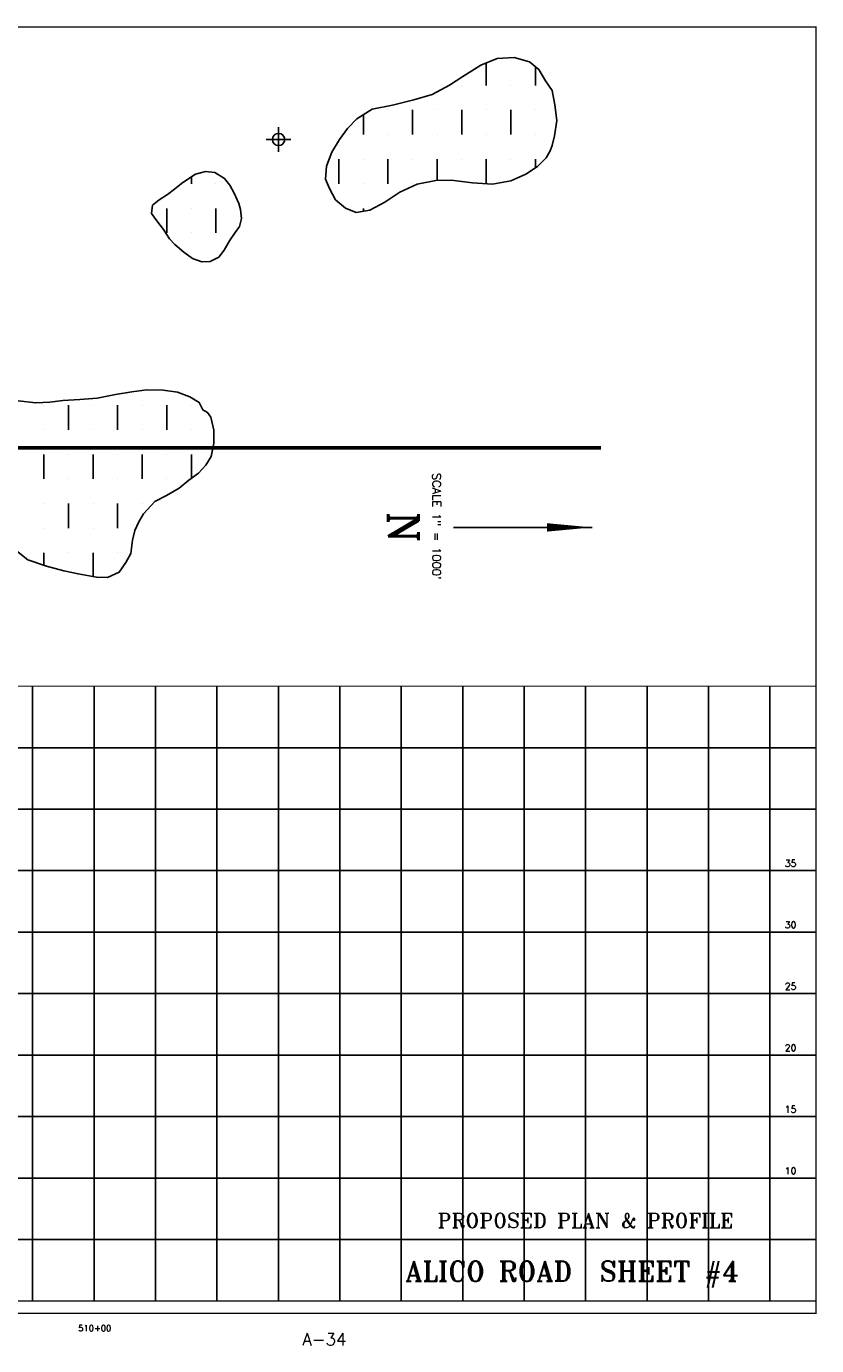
# Model space of a CAD drawing. Extents: x 252033 to 268820, y 783911 to 794638.
# Tile 5 of 5: x 262390 to 268820, y 783911 to 794638. Entities that reach past the tile are written whole.
import ezdxf
from ezdxf.enums import TextEntityAlignment as Align

# ---------------------------------------------------------------- set-up
doc = ezdxf.new("R2010")
doc.units = 0
doc.header["$LTSCALE"] = 800
doc.header["$PDMODE"] = 34
doc.header["$PDSIZE"] = 100
for name, color, linetype in [('BORDER', 1, 'CONTINUOUS'), ('GRID', 2, 'CONTINUOUS'), ('HATCH', 3, 'CONTINUOUS'), ('SEC', 2, 'CONTINUOUS'), ('TEXT', 7, 'CONTINUOUS'), ('WL-PRESERVE', 14, 'CONTINUOUS'), ('WSHEDS', 11, 'CONTINUOUS')]:
    doc.layers.add(name, color=color, linetype=linetype)
doc.styles.get("Standard").update_dxf_attribs({"font": 'ROMANT'})

msp = doc.modelspace()

# ---------------------------------------------------------------- linework, layer by layer
at = {"layer": 'BORDER', "color": 0, "const_width": 10}
msp.add_lwpolyline([(252065, 784173), (268815, 784173), (268815, 794633), (252065, 794633)], close=True, dxfattribs=at)
for points in [[(252065, 789273), (268815, 789273)], [(252065, 784273), (268815, 784273)]]:
    msp.add_lwpolyline(points, dxfattribs=at)
at = {"layer": 'GRID', "color": 0}
for points in [[(262440, 784273), (262440, 789273)], [(262940, 784273), (262940, 789273)], [(263440, 784273), (263440, 789273)], [(263940, 784273), (263940, 789273)], [(264440, 784273), (264440, 789273)], [(264940, 784273), (264940, 789273)], [(265440, 784273), (265440, 789273)], [(265940, 784273), (265940, 789273)], [(266440, 784273), (266440, 789273)], [(266940, 784273), (266940, 789273)], [(267440, 784273), (267440, 789273)], [(267940, 784273), (267940, 789273)], [(268440, 784273), (268440, 789273)], [(252065, 788773), (268815, 788773)], [(252065, 788273), (268815, 788273)], [(252065, 787773), (268815, 787773)], [(252065, 787273), (268815, 787273)], [(252065, 786773), (268815, 786773)], [(252065, 786273), (268815, 786273)], [(252065, 785773), (268815, 785773)], [(252065, 785273), (268815, 785273)], [(252065, 784773), (268815, 784773)]]:
    msp.add_lwpolyline(points, dxfattribs=at)
at = {"layer": 'HATCH', "color": 0}
for p, q in [((266132, 794341), (266132, 794158)), ((266332, 794358), (266332, 794358)), ((266532, 794308), (266532, 794158)), ((265932, 794158), (265932, 794158)), ((266332, 794158), (266332, 794158)), ((265132, 793919), (265132, 793758)), ((265332, 793958), (265332, 793958)), ((265532, 793958), (265532, 793758)), ((265732, 793958), (265732, 793958)), ((265932, 793958), (265932, 793758)), ((266132, 793958), (266132, 793958)), ((266332, 793958), (266332, 793758)), ((266532, 793958), (266532, 793958)), ((265332, 793758), (265332, 793758)), ((265732, 793758), (265732, 793758)), ((266132, 793758), (266132, 793758)), ((266532, 793758), (266532, 793758)), ((264932, 793558), (264932, 793358)), ((265132, 793558), (265132, 793558)), ((265332, 793558), (265332, 793358)), ((265532, 793558), (265532, 793558)), ((265732, 793558), (265732, 793386)), ((265932, 793558), (265932, 793558)), ((266132, 793558), (266132, 793358)), ((266332, 793558), (266332, 793558)), ((266532, 793558), (266532, 793488)), ((263732, 793414), (263732, 793358)), ((263932, 793358), (263932, 793358)), ((265132, 793358), (265132, 793358)), ((265532, 793358), (265532, 793358)), ((263532, 793158), (263532, 792958)), ((263732, 793158), (263732, 793158)), ((263932, 793158), (263932, 792958)), ((265132, 793158), (265132, 793134)), ((263732, 792958), (263732, 792958)), ((263932, 792758), (263932, 792758)), ((262532, 791558), (262532, 791558)), ((262732, 791558), (262732, 791358)), ((262932, 791558), (262932, 791558)), ((263132, 791558), (263132, 791358)), ((263332, 791558), (263332, 791558)), ((263532, 791558), (263532, 791358)), ((263732, 791558), (263732, 791558)), ((262532, 791358), (262532, 791358)), ((262932, 791358), (262932, 791358)), ((263332, 791358), (263332, 791358)), ((263732, 791358), (263732, 791358)), ((262532, 791158), (262532, 790958)), ((262732, 791158), (262732, 791158)), ((262932, 791158), (262932, 790958)), ((263132, 791158), (263132, 791158)), ((263332, 791158), (263332, 790958)), ((263532, 791158), (263532, 791158)), ((263732, 791158), (263732, 790963)), ((262732, 790958), (262732, 790958)), ((263132, 790958), (263132, 790958)), ((263532, 790958), (263532, 790958)), ((262532, 790758), (262532, 790758)), ((262732, 790758), (262732, 790558)), ((262932, 790758), (262932, 790758)), ((263132, 790758), (263132, 790558)), ((263332, 790758), (263332, 790758)), ((262532, 790558), (262532, 790558)), ((262932, 790558), (262932, 790558)), ((262532, 790358), (262532, 790256)), ((262732, 790358), (262732, 790358)), ((262932, 790358), (262932, 790165)), ((263132, 790358), (263132, 790358))]:
    msp.add_line(p, q, dxfattribs=at)
at = {"layer": 'SEC', "color": 0}
msp.add_point((264442, 793718), dxfattribs=at)
at = {"layer": 'TEXT', "color": 0}
msp.add_line((266992, 790564, -102), (265865, 790564, -102), dxfattribs=at)
msp.add_lwpolyline([(266992, 790564, 0, 68.6, 0), (266625, 790564, 68.6, 68.6, 0)], format="xyseb", dxfattribs=at)
at = {"layer": 'WL-PRESERVE', "color": 0}
for points in [[(266667, 793670), (266686, 793747), (266705, 793873), (266689, 794000), (266667, 794117), (266613, 794196), (266558, 794286), (266483, 794350), (266358, 794386), (266221, 794378), (266087, 794322), (265942, 794230), (265832, 794159), (265692, 794085), (265541, 794041), (265369, 793998), (265204, 793964), (265079, 793886), (265002, 793808), (264937, 793718), (264875, 793615), (264833, 793502), (264823, 793395), (264857, 793321), (264905, 793228), (264986, 793159), (265072, 793124), (265185, 793143), (265306, 793208), (265427, 793291), (265570, 793355), (265722, 793386), (265847, 793387), (266020, 793367), (266181, 793354), (266331, 793382), (266453, 793436), (266548, 793498), (266620, 793570), (266652, 793627)], [(264104, 793227), (264081, 793283), (264046, 793348), (264003, 793402), (263922, 793450), (263846, 793457), (263765, 793437), (263703, 793395), (263652, 793359), (263596, 793315), (263539, 793270), (263471, 793227), (263417, 793184), (263408, 793116), (263452, 793056), (263506, 792987), (263553, 792911), (263597, 792863), (263672, 792801), (263742, 792751), (263816, 792724), (263884, 792726), (263955, 792761), (264000, 792818), (264042, 792895), (264089, 792963), (264125, 793011), (264139, 793077), (264132, 793148), (264117, 793197)]]:
    msp.add_lwpolyline(points, close=True, dxfattribs=at)
for points in [[(263273, 790539), (263304, 790610), (263344, 790675), (263436, 790774), (263531, 790824), (263632, 790884), (263712, 790949), (263791, 791006), (263849, 791070), (263894, 791140), (263915, 791249), (263916, 791354), (263890, 791461), (263864, 791499), (263826, 791519), (263796, 791580), (263720, 791627), (263620, 791665), (263504, 791681), (263369, 791683), (263247, 791666), (263114, 791644), (262965, 791616), (262824, 791604), (262686, 791597), (262580, 791581), (262466, 791577), (262323, 791593)], [(261267, 791406), (261390, 791345), (261510, 791245), (261631, 791107), (261731, 790971), (261838, 790853), (261954, 790709), (262050, 790575), (262152, 790488), (262308, 790373), (262402, 790299), (262553, 790249), (262695, 790212), (262811, 790186), (262960, 790160), (263050, 790156), (263145, 790201), (263200, 790280), (263239, 790351), (263253, 790459), (263273, 790539)]]:
    msp.add_lwpolyline(points, dxfattribs=at)
at = {"layer": 'WSHEDS', "color": 0, "const_width": 30}
msp.add_lwpolyline([(267065, 791212), (261271, 791212)], dxfattribs=at)

# ---------------------------------------------------------------- texts
at = {"layer": 'TEXT', "color": 0}
for s, height, p in [('SCALE 1" = 1000\'', 68.61, (265693, 790573, -102)), ('N', 245, (265334, 790566, -102))]:
    msp.add_text(s, height=height, rotation=270, dxfattribs=at).set_placement(p, align=Align.CENTER)
for s, height, p in [('35', 55, (268655, 787805)), ('30', 55, (268655, 787305)), ('25', 55, (268655, 786805)), ('20', 55, (268655, 786305)), ('15', 55, (268655, 785805)), ('10', 55, (268655, 785305)), ('PROPOSED PLAN & PROFILE', 120, (268142, 784868))]:
    msp.add_text(s, height=height, dxfattribs=at).set_placement(p, align=Align.RIGHT)
for s, height, p in [('ALICO ROAD  SHEET #4', 162.5, (266831, 784434)), ('510+00', 50, (262946, 784028)), ('A-34', 100, (264815, 783913))]:
    msp.add_text(s, height=height, dxfattribs=at).set_placement(p, align=Align.CENTER)

doc.saveas('drawing.dxf')
